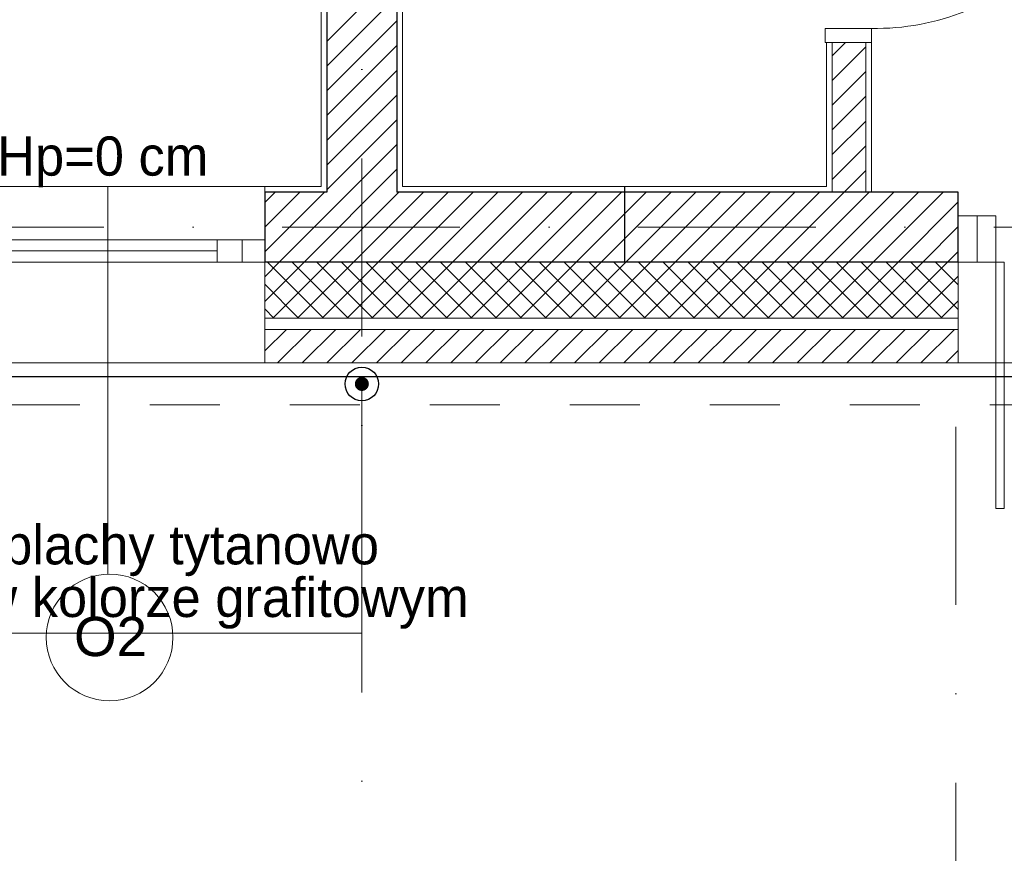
# Model space of a CAD drawing. Header units: metres. Extents: x 10441 to 19716, y -6570 to 1447.
# Tile 45 of 136: x 16121 to 16473, y -4465 to -4167. Entities that reach past the tile are written whole.
import ezdxf
from ezdxf.enums import TextEntityAlignment as Align

# ---------------------------------------------------------------- set-up
doc = ezdxf.new("R2010")
doc.units = ezdxf.units.M
doc.header["$MEASUREMENT"] = 0
for name, pattern in [('8', [0.5, 0.25, -0.25]), ('CONTINOUS', [0]), ('DASHDOT', [25.4, 12.7, -6.35, 0, -6.35])]:
    doc.linetypes.add(name, pattern=pattern)
doc.layers.get('0').update_dxf_attribs({"color": 8})
for name, color, linetype, lineweight in [('#elektryczne', 8, 'Continuous', 20), ('A_DRZWI', 8, 'Continuous', 5), ('A_HACZE', 8, 'Continuous', 5), ('A_OPISY', 8, 'Continuous', 18), ('A_OSIE', 8, 'Continuous', 13), ('A_OZACZENIE DRZWI', 8, 'Continuous', 13), ('A_OZNACZENIA OKIEN', 8, 'Continuous', 13), ('A_PROJEKTOWANE ŚCIANY MUROWANE NOŚNE', 8, 'Continuous', 30), ('A_RS', 8, 'Continuous', 25), ('A_SCIANY DZIALOWE', 8, 'Continuous', 15), ('A_SCIANY DZIALOWE GK', 8, 'Continuous', 5), ('A_STAL CIENKIE', 8, 'Continuous', 0), ('A_STOLARKA', 8, 'Continuous', 5), ('A_TYNK', 8, 'Continuous', 5), ('A_WYMIARY WEWNETRZNE', 8, 'Continuous', 18), ('A_WYPOSAZENIE', 8, 'Continuous', 5), ('EB_CCTV', 4, 'Continuous', 5)]:
    doc.layers.add(name, color=color, linetype=linetype, lineweight=lineweight)
doc.layers.add('A_OZNACZENIA WARSTW', color=8, linetype='Continuous')
doc.styles.add('ARIAL', font='arial.ttf')
doc.styles.add('m1_romans', font='romans.shx', dxfattribs={"width": 0.8})
doc.styles.add('opisy okien', font='txt', dxfattribs={"height": 15})

# ---------------------------------------------------------------- blocks, each defined once
blk = doc.blocks.new('_Dot')
at = {"color": 0, "linetype": 'ByBlock', "lineweight": -2}
blk.add_line((-0.5, 0), (-1, 0), dxfattribs=at)
at = {"color": 0, "linetype": 'ByBlock', "const_width": 0.5}
blk.add_lwpolyline([(-0.25, 0, 1), (0.25, 0, 1)], format="xyb", close=True, dxfattribs=at)
blk = doc.blocks.new('podkład')
at = {"layer": 'A_DRZWI', "color": 8, "ltscale": 2}
blk.add_line((12281.02, -2008.7), (12281.02, -1992.2), dxfattribs=at)
for points in [[(12226.8, -1930.2), (12226.8, -1925.2), (12243.3, -1925.2), (12243.3, -1930.2)], [(12287.75, -1992.2), (12274.3, -1992.2), (12274.3, -2008.7), (12287.75, -2008.7)], [(12287.75, -2096.7), (12290.75, -2096.7), (12290.75, -2008.7), (12287.75, -2008.7)]]:
    blk.add_lwpolyline(points, close=True, dxfattribs=at)
blk.add_arc((12244.96, -1838.9), 86.32, 268.9011, 0.4637, dxfattribs=at)
at = {"layer": 'A_HACZE', "color": 8, "linetype": 'Continuous'}
for p, q in [((12073.8, -1904.84), (12048.8, -1929.84)), ((12073.8, -1913.68), (12048.8, -1938.68)), ((12073.8, -1922.52), (12048.8, -1947.52)), ((12234.06, -1930.2), (12229.3, -1934.96)), ((12073.8, -1931.36), (12048.8, -1956.36)), ((12241.3, -1931.8), (12229.3, -1943.8)), ((12073.8, -1940.2), (12048.8, -1965.2)), ((12241.3, -1940.64), (12229.3, -1952.64)), ((12073.8, -1949.04), (12048.8, -1974.04)), ((12241.3, -1949.48), (12229.3, -1961.48)), ((12073.8, -1957.88), (12048.8, -1982.88)), ((12241.3, -1958.31), (12229.3, -1970.31)), ((12073.8, -1966.71), (12031.82, -2008.7)), ((12241.3, -1967.15), (12229.3, -1979.15)), ((12073.8, -1975.55), (12040.66, -2008.7)), ((12241.3, -1975.99), (12233.59, -1983.7)), ((12047.98, -1983.7), (12026.6, -2005.07)), ((12039.14, -1983.7), (12026.6, -1996.24)), ((12030.3, -1983.7), (12026.6, -1987.4)), ((12074.49, -1983.7), (12049.49, -2008.7)), ((12083.33, -1983.7), (12058.33, -2008.7)), ((12092.17, -1983.7), (12067.17, -2008.7)), ((12101.01, -1983.7), (12076.01, -2008.7)), ((12109.85, -1983.7), (12084.85, -2008.7)), ((12118.69, -1983.7), (12093.69, -2008.7)), ((12127.53, -1983.7), (12102.53, -2008.7)), ((12136.37, -1983.7), (12111.37, -2008.7)), ((12145.21, -1983.7), (12120.21, -2008.7)), ((12154.04, -1983.7), (12129.04, -2008.7)), ((12162.88, -1983.7), (12137.88, -2008.7)), ((12171.72, -1983.7), (12146.72, -2008.7)), ((12180.56, -1983.7), (12155.56, -2008.7)), ((12189.4, -1983.7), (12164.4, -2008.7)), ((12198.24, -1983.7), (12173.24, -2008.7)), ((12207.08, -1983.7), (12182.08, -2008.7)), ((12215.92, -1983.7), (12190.92, -2008.7)), ((12224.75, -1983.7), (12199.75, -2008.7)), ((12233.59, -1983.7), (12208.59, -2008.7)), ((12242.43, -1983.7), (12217.43, -2008.7)), ((12251.27, -1983.7), (12226.27, -2008.7)), ((12260.11, -1983.7), (12235.11, -2008.7)), ((12268.95, -1983.7), (12243.95, -2008.7)), ((12274.3, -1987.19), (12252.79, -2008.7)), ((12274.3, -1996.02), (12261.63, -2008.7)), ((12274.3, -2004.86), (12270.47, -2008.7)), ((12040.66, -2008.7), (12026.6, -2022.75)), ((12031.82, -2008.7), (12026.6, -2013.91)), ((12047.55, -2028.7), (12027.55, -2008.7)), ((12049.49, -2008.7), (12029.49, -2028.7)), ((12056.38, -2028.7), (12036.38, -2008.7)), ((12058.33, -2008.7), (12038.33, -2028.7)), ((12065.22, -2028.7), (12045.22, -2008.7)), ((12067.17, -2008.7), (12047.17, -2028.7)), ((12074.06, -2028.7), (12054.06, -2008.7)), ((12076.01, -2008.7), (12056.01, -2028.7)), ((12082.9, -2028.7), (12062.9, -2008.7)), ((12084.85, -2008.7), (12064.85, -2028.7)), ((12091.74, -2028.7), (12071.74, -2008.7)), ((12093.69, -2008.7), (12073.69, -2028.7)), ((12100.58, -2028.7), (12080.58, -2008.7)), ((12102.53, -2008.7), (12082.53, -2028.7)), ((12109.42, -2028.7), (12089.42, -2008.7)), ((12111.37, -2008.7), (12091.37, -2028.7)), ((12118.26, -2028.7), (12098.26, -2008.7)), ((12120.21, -2008.7), (12100.21, -2028.7)), ((12127.09, -2028.7), (12107.09, -2008.7)), ((12129.04, -2008.7), (12109.04, -2028.7)), ((12135.93, -2028.7), (12115.93, -2008.7)), ((12137.88, -2008.7), (12117.88, -2028.7)), ((12144.77, -2028.7), (12124.77, -2008.7)), ((12146.72, -2008.7), (12126.72, -2028.7)), ((12153.61, -2028.7), (12133.61, -2008.7)), ((12155.56, -2008.7), (12135.56, -2028.7)), ((12162.45, -2028.7), (12142.45, -2008.7)), ((12164.4, -2008.7), (12144.4, -2028.7)), ((12171.29, -2028.7), (12151.29, -2008.7)), ((12173.24, -2008.7), (12153.24, -2028.7)), ((12180.13, -2028.7), (12160.13, -2008.7)), ((12182.08, -2008.7), (12162.08, -2028.7)), ((12188.97, -2028.7), (12168.97, -2008.7)), ((12190.92, -2008.7), (12170.92, -2028.7)), ((12197.81, -2028.7), (12177.81, -2008.7)), ((12199.75, -2008.7), (12179.75, -2028.7)), ((12206.64, -2028.7), (12186.64, -2008.7)), ((12208.59, -2008.7), (12188.59, -2028.7)), ((12215.48, -2028.7), (12195.48, -2008.7)), ((12217.43, -2008.7), (12197.43, -2028.7)), ((12224.32, -2028.7), (12204.32, -2008.7)), ((12226.27, -2008.7), (12206.27, -2028.7)), ((12233.16, -2028.7), (12213.16, -2008.7)), ((12235.11, -2008.7), (12215.11, -2028.7)), ((12242, -2028.7), (12222, -2008.7)), ((12243.95, -2008.7), (12223.95, -2028.7)), ((12250.84, -2028.7), (12230.84, -2008.7)), ((12252.79, -2008.7), (12232.79, -2028.7)), ((12259.68, -2028.7), (12239.68, -2008.7)), ((12261.63, -2008.7), (12241.63, -2028.7)), ((12268.52, -2028.7), (12248.52, -2008.7)), ((12270.47, -2008.7), (12250.47, -2028.7)), ((12274.3, -2025.65), (12257.35, -2008.7)), ((12274.3, -2016.81), (12266.19, -2008.7)), ((12274.3, -2013.7), (12259.3, -2028.7)), ((12038.71, -2028.7), (12026.6, -2016.6)), ((12029.87, -2028.7), (12026.6, -2025.43)), ((12274.3, -2022.54), (12268.14, -2028.7)), ((12034.33, -2032.7), (12026.6, -2040.43)), ((12043.17, -2032.7), (12031.17, -2044.7)), ((12052.01, -2032.7), (12040.01, -2044.7)), ((12060.85, -2032.7), (12048.85, -2044.7)), ((12069.69, -2032.7), (12057.69, -2044.7)), ((12078.53, -2032.7), (12066.53, -2044.7)), ((12087.37, -2032.7), (12075.37, -2044.7)), ((12096.21, -2032.7), (12084.21, -2044.7)), ((12105.04, -2032.7), (12093.04, -2044.7)), ((12113.88, -2032.7), (12101.88, -2044.7)), ((12122.72, -2032.7), (12110.72, -2044.7)), ((12131.56, -2032.7), (12119.56, -2044.7)), ((12140.4, -2032.7), (12128.4, -2044.7)), ((12149.24, -2032.7), (12137.24, -2044.7)), ((12158.08, -2032.7), (12146.08, -2044.7)), ((12166.92, -2032.7), (12154.92, -2044.7)), ((12175.75, -2032.7), (12163.75, -2044.7)), ((12184.59, -2032.7), (12172.59, -2044.7)), ((12193.43, -2032.7), (12181.43, -2044.7)), ((12202.27, -2032.7), (12190.27, -2044.7)), ((12211.11, -2032.7), (12199.11, -2044.7)), ((12219.95, -2032.7), (12207.95, -2044.7)), ((12228.79, -2032.7), (12216.79, -2044.7)), ((12237.63, -2032.7), (12225.63, -2044.7)), ((12246.47, -2032.7), (12234.47, -2044.7)), ((12255.3, -2032.7), (12243.3, -2044.7)), ((12264.14, -2032.7), (12252.14, -2044.7)), ((12272.98, -2032.7), (12260.98, -2044.7)), ((12274.3, -2040.22), (12269.82, -2044.7))]:
    blk.add_line(p, q, dxfattribs=at)
at = {"layer": 'A_OPISY', "color": 8, "linetype": 'CONTINOUS', "ltscale": 0.1}
blk.add_lwpolyline([(12061.3, -2057.2), (12061.3, -2141.18), (11747.98, -2141.18)], dxfattribs=at)
at = {"layer": 'A_OSIE', "color": 8, "linetype": 'DASHDOT', "ltscale": 5}
for p, q in [((12061.3, -573.64), (12061.3, -2335.96)), ((14256.99, -1996.2), (10108.73, -1996.2)), ((12273.49, -3783.35), (12273.49, -2044.7))]:
    blk.add_line(p, q, dxfattribs=at)
at = {"layer": 'A_OZNACZENIA OKIEN', "color": 8}
blk.add_line((11970.6, -2120.21), (11970.6, -1981.7), dxfattribs=at)
at = {"layer": 'A_OZNACZENIA WARSTW', "color": 8, "linetype": 'Continuous'}
blk.add_line((12155.17, -2008.7), (12155.17, -1981.7), dxfattribs=at)
at = {"layer": 'A_PROJEKTOWANE ŚCIANY MUROWANE NOŚNE', "color": 8}
for p, q in [((12048.8, -1575.7), (12048.8, -1983.7)), ((12073.8, -1575.7), (12073.8, -1983.7)), ((12048.8, -1983.7), (12026.6, -1983.7)), ((12026.6, -1983.7), (12026.6, -2008.7)), ((12086.3, -1983.7), (12073.8, -1983.7)), ((12274.3, -1983.7), (12086.3, -1983.7)), ((12214.9, -1983.7), (12086.3, -1983.7)), ((12274.3, -2008.7), (12274.3, -1983.7)), ((12086.3, -2008.7), (12026.6, -2008.7)), ((12274.3, -2008.7), (12086.3, -2008.7))]:
    blk.add_line(p, q, dxfattribs=at)
at = {"layer": 'A_RS', "color": 8, "lineweight": 25}
blk.add_circle((12061.3, -2052.2), 6, dxfattribs=at)
at = {"layer": 'A_SCIANY DZIALOWE', "color": 8}
for p, q in [((12229.3, -1983.7), (12229.3, -1930.2)), ((12241.3, -1983.7), (12241.3, -1930.2))]:
    blk.add_line(p, q, dxfattribs=at)
at = {"layer": 'A_SCIANY DZIALOWE GK', "color": 8, "linetype": 'Continuous'}
blk.add_line((12241.3, -1930.2), (12229.3, -1930.2), dxfattribs=at)
at = {"layer": 'A_STAL CIENKIE', "color": 8, "linetype": '8', "ltscale": 100}
for p, q in [((10470.62, -2044.7), (13910.62, -2044.7)), ((13910.62, -2059.7), (10470.62, -2059.7))]:
    blk.add_line(p, q, dxfattribs=at)
at = {"layer": 'A_STOLARKA', "color": 8}
for p, q in [((12026.6, -1981.7), (11914.6, -1981.7)), ((12026.6, -2044.7), (12026.6, -1981.7)), ((11914.6, -2000.7), (12026.6, -2000.7)), ((12018.6, -2000.7), (12009.6, -2000.7)), ((12009.6, -2000.7), (12009.6, -2008.7)), ((12026.6, -2000.7), (12018.6, -2000.7)), ((12018.6, -2000.7), (12018.6, -2008.7)), ((12018.6, -2008.7), (12018.6, -2000.7)), ((12026.6, -2000.7), (12018.6, -2000.7)), ((12018.6, -2000.7), (12018.6, -2008.7)), ((12026.6, -2008.7), (12026.6, -2000.7)), ((12026.6, -2008.7), (12026.6, -2000.7)), ((11931.6, -2004.7), (12009.6, -2004.7)), ((11922.6, -2008.7), (12026.6, -2008.7)), ((12009.6, -2008.7), (12018.6, -2008.7)), ((12018.6, -2008.7), (12026.6, -2008.7)), ((12018.6, -2008.7), (12026.6, -2008.7)), ((11914.6, -2044.7), (12026.6, -2044.7))]:
    blk.add_line(p, q, dxfattribs=at)
at = {"layer": 'A_TYNK', "color": 8}
for p, q in [((12075.8, -1981.7), (12075.8, -1780.2)), ((12227.3, -1930.2), (12227.3, -1981.7)), ((12243.3, -1930.2), (12243.3, -1983.7)), ((12086.3, -1981.7), (12075.8, -1981.7)), ((12227.3, -1981.7), (12086.3, -1981.7))]:
    blk.add_line(p, q, dxfattribs=at)
at = {"layer": 'A_TYNK', "color": 8, "linetype": 'Continuous'}
for p, q in [((12026.6, -2008.7), (12026.6, -2044.7)), ((12274.3, -2008.7), (12274.3, -2028.7)), ((12086.3, -2028.7), (12026.6, -2028.7)), ((12274.3, -2028.7), (12086.3, -2028.7)), ((12274.3, -2028.7), (12086.3, -2028.7)), ((12274.3, -2028.7), (12274.3, -2044.7)), ((12274.3, -2032.7), (12026.6, -2032.7)), ((12274.3, -2044.7), (12026.6, -2044.7))]:
    blk.add_line(p, q, dxfattribs=at)
at = {"layer": 'A_WYMIARY WEWNETRZNE', "color": 8, "linetype": 'Continuous'}
blk.add_circle((11971.21, -2142.74), 22.63, dxfattribs=at)
at = {"layer": 'A_WYPOSAZENIE', "color": 8}
for p, q in [((12046.8, -1981.7), (12046.8, -1577.7)), ((12026.6, -1981.7), (12046.8, -1981.7))]:
    blk.add_line(p, q, dxfattribs=at)
at = {"layer": 'A_OPISY', "color": 8, "linetype": 'CONTINOUS', "ltscale": 0.1, "xscale": 5, "yscale": 5, "zscale": 5, "rotation": 90}
blk.add_blockref('_Dot', (12061.3, -2052.2), dxfattribs=at)
at = {"layer": 'A_OPISY', "color": 8, "linetype": 'Continuous', "lineweight": 18, "style": 'opisy okien'}
for s, p in [(' z blachy tytanowo', (11913.43, -2116.64)), ('cynkowanej gr. 0.8mm w kolorze grafitowym', (11732.19, -2135.44))]:
    blk.add_text(s, height=14, dxfattribs=at).set_placement(p)
at = {"layer": 'A_OZACZENIE DRZWI', "color": 8, "ltscale": 0.1, "style": 'm1_romans', "width": 0.8}
for rotation, p in [(98.4861, (12735.07, -773.13)), (360, (12573.8, -1012.7)), (90, (11565.29, -1150.14)), (90, (11872.29, -1150.14)), (90, (12230.03, -1245.64)), (90, (12385.87, -1249.44)), (90, (11565.29, -1370.89)), (90, (11872.29, -1370.89)), (90, (12230.03, -1370.89)), (90, (12389.3, -1370.89)), (90, (11748.79, -1556.15)), (90, (11986.6, -1556.15)), (90, (12389.3, -1556.15)), (360, (12235.05, -1664.2)), (360, (12235.05, -1880.2)), (90, (11745.78, -2001.94))]:
    blk.add_attdef('SZEROKOSC', text='', height=10, rotation=rotation, dxfattribs=at).set_placement(p, align=Align.BOTTOM_CENTER)
for rotation, p in [(98.4861, (12738.56, -773.47)), (360, (12572.95, -1016.09)), (90, (11568.68, -1150.99)), (90, (11875.68, -1150.99)), (90, (12233.42, -1246.49)), (90, (12389.27, -1250.29)), (90, (11568.68, -1371.74)), (90, (11875.68, -1371.74)), (90, (12233.42, -1371.74)), (90, (12392.69, -1371.74)), (90, (11752.19, -1557)), (90, (11990, -1557)), (90, (12392.69, -1557)), (360, (12234.2, -1667.59)), (360, (12234.2, -1883.59)), (90, (11749.18, -2002.79))]:
    blk.add_attdef('WYSOKOSC', text='', height=10, rotation=rotation, dxfattribs=at).set_placement(p, align=Align.TOP_CENTER)
at = {"layer": 'A_OZNACZENIA OKIEN', "color": 8, "linetype": 'Continuous', "lineweight": 18}
for s, style, p in [('Hp=0 cm', 'opisy okien', (11931.05, -1977.81)), ('O2', 'ARIAL', (11958.49, -2149.4))]:
    blk.add_text(s, height=14, dxfattribs=dict(at, style=style)).set_placement(p)
at = {"layer": 'A_OZNACZENIA OKIEN', "color": 8, "ltscale": 0.1, "style": 'm1_romans', "width": 0.8}
for rotation, p in [(278.8676, (13403.28, -587.56)), (278.8676, (13013.44, -645.27)), (278.8676, (12475.3, -724.92)), (278.8676, (12253.72, -757.72)), (0, (14011.09, -903.42)), (278.8676, (11051.11, -935.72)), (278.8676, (10670.26, -992.09)), (0, (14011.09, -1578.09)), (90, (10823, -2081.55)), (90, (11208, -2081.55)), (90, (11974, -2081.55)), (90, (13179.19, -2081.55)), (90, (13543.19, -2081.55))]:
    blk.add_attdef('WYSOKOSC', text='', height=10, rotation=rotation, dxfattribs=at).set_placement(p, align=Align.TOP_CENTER)
for rotation, p in [(278.8676, (13373.71, -593.04)), (278.8676, (12983.87, -650.74)), (278.8676, (12445.73, -730.4)), (278.8676, (12224.15, -763.19)), (0, (14017.48, -900.03)), (278.8676, (11021.54, -941.2)), (278.8676, (10640.69, -997.57)), (0, (14017.48, -1574.7)), (90, (10819.6, -2080.7)), (90, (11204.6, -2080.7)), (90, (11970.6, -2080.7)), (90, (13175.8, -2080.7)), (90, (13539.8, -2080.7))]:
    blk.add_attdef('SZEROKOSC', text='', height=10, rotation=rotation, dxfattribs=at).set_placement(p, align=Align.BOTTOM_CENTER)

msp = doc.modelspace()

# ---------------------------------------------------------------- linework, layer by layer
at = {"layer": 'EB_CCTV', "color": 4, "linetype": 'Continuous', "lineweight": 30}
msp.add_lwpolyline([(17074.75, -4294.48), (16024.75, -4294.48)], dxfattribs=at)

# ---------------------------------------------------------------- block references
at = {"layer": '#elektryczne', "color": 8, "linetype": 'Continuous', "lineweight": 18}
msp.add_blockref('podkład', (4182.37, -2244.78), dxfattribs=at)

doc.saveas('drawing.dxf')
